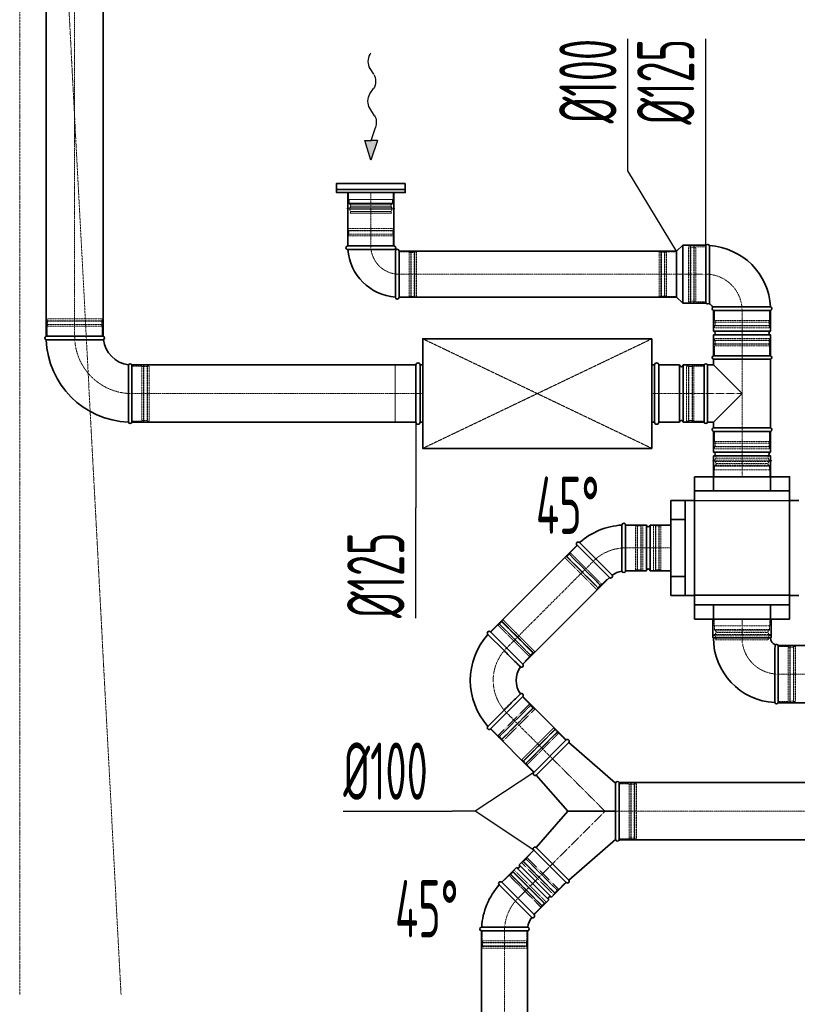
# Model space of a CAD drawing. Header units: millimetres. Extents: x 15940 to 92175, y -24684 to 227664.
# Tile 42 of 132: x 29838 to 31536, y 78394 to 80543. Entities that reach past the tile are written whole.
import ezdxf

# ---------------------------------------------------------------- set-up
doc = ezdxf.new("R2010")
doc.units = ezdxf.units.MM
doc.header["$LTSCALE"] = 0.05
for name, pattern in [('ACAD_ISO02W100', [15, 12, -3]), ('ACAD_ISO05W100', [33, 24, -3, 0, -3, 0, -3]), ('ACAD_ISO10W100', [18, 12, -3, 0, -3]), ('phl_thick', [0])]:
    doc.linetypes.add(name, pattern=pattern)
doc.layers.get('0').update_dxf_attribs({"lineweight": 5})
for name, color, linetype, lineweight in [('VZT_01 SUP (PŘÍVOD) - OBRYS', 5, 'Continuous', 35), ('VZT_02 SUP (PŘÍVOD) - OSA', 5, 'ACAD_ISO10W100', 5), ('VZT_04 SUP (PŘÍVOD) - SKRYTÉ', 5, 'ACAD_ISO02W100', 5), ('VZT_05 ETA (ODVOD) - OBRYS', 6, 'Continuous', 35), ('VZT_06 ETA (ODVOD) - OSA', 6, 'ACAD_ISO10W100', 5), ('VZT_08 ETA (ODVOD) - SKRYTÉ', 6, 'ACAD_ISO02W100', 5), ('VZT_30 DISTRIBUČNÍ PRVKY - OBRYS', 1, 'Continuous', 35), ('VZT_35 TLUMIČE HLUKU - OBRYS', 1, 'Continuous', 35), ('VZT_36 TLUMIČE HLUKU - OSA', 1, 'ACAD_ISO10W100', 5), ('VZT_37 TLUMIČE HLUKU - DETAIL', 8, 'ACAD_ISO02W100', 5), ('VZT_50 POPIS - OBECNE', 7, 'Continuous', 13), ('VZT_60_KOTY - DIMENZE', 7, 'Continuous', 5), ('VZT_POŽADAVKY NA STAVBU - PODHLEDY', 4, 'ACAD_ISO05W100', 5)]:
    doc.layers.add(name, color=color, linetype=linetype, lineweight=lineweight)
for name, color, linetype, lineweight, plot in [('VZT_03 SUP (PŘÍVOD) - NETISK', 8, 'ACAD_ISO02W100', 5, False), ('VZT_07 ETA (ODVOD) - NETISK', 8, 'ACAD_ISO02W100', 5, False), ('VZT_39 TLUMIČE HLUKU - NETISK', 8, 'ACAD_ISO02W100', 5, False)]:
    doc.layers.add(name, color=color, linetype=linetype, lineweight=lineweight, plot=plot)
doc.styles.add('EVORA_125', font='isocp.shx', dxfattribs={"width": 0.6, "height": 125})

msp = doc.modelspace()

# ---------------------------------------------------------------- linework, layer by layer
at = {"color": 8, "lineweight": 5}
for points in [[(30653.4, 80165.5), (30653.4, 80150.5), (30556.4, 80150.5), (30556.4, 80165.5)], [(30653.4, 80165.5), (30556.4, 80165.5)], [(30557.4, 80142.6), (30604.9, 80142.6)], [(30559.3, 80140), (30604.9, 80140)], [(30561.1, 80124.4), (30559.7, 80120.5), (30604.9, 80120.5)], [(30560.2, 80124.7), (30604.9, 80124.7)], [(30561, 80136.3), (30604.9, 80136.3)], [(30652.4, 80142.6), (30604.9, 80142.6)], [(30650.4, 80140), (30604.9, 80140)], [(30648.8, 80136.3), (30604.9, 80136.3)], [(30649.5, 80124.7), (30604.9, 80124.7)], [(30648.6, 80124.4), (30650, 80120.5), (30604.9, 80120.5)]]:
    msp.add_lwpolyline(points, dxfattribs=at)
for points in [[(30557.4, 80150.5), (30557.4, 80142.6, 0.291473), (30558.9, 80140.2, 0.291473)], [(30652.4, 80150.5), (30652.4, 80142.6, -0.291473), (30650.8, 80140.2, -0.291473)], [(30552.7, 80130.6), (30558.7, 80132, -0.058981), (30559.3, 80132.1), (30604.9, 80132.1)], [(30552.7, 80130.6), (30558.5, 80129.2, 0.060863), (30559.1, 80129.1), (30604.9, 80129.1)], [(30657, 80130.6), (30651, 80132, 0.058981), (30650.4, 80132.1), (30604.9, 80132.1)], [(30657, 80130.6), (30651.3, 80129.2, -0.060863), (30650.6, 80129.1), (30604.9, 80129.1)]]:
    msp.add_lwpolyline(points, format="xyb", dxfattribs=at)
for centre, radius, start, end in [((30569.2, 80129.9), 10.5, 142.1622, 210.2824), ((30557.1, 80136.8), 3.88, 353.3265, 62.5007), ((30652.6, 80136.8), 3.88, 117.4993, 186.6735), ((30640.5, 80129.9), 10.5, 329.7176, 37.8378)]:
    msp.add_arc(centre, radius, start, end, dxfattribs=at)
at = {"layer": 'VZT_01 SUP (PŘÍVOD) - OBRYS'}
for p, q in [((31153, 79440.2), (31153, 79390)), ((31161, 79440.2), (31161, 79340.2)), ((31206.5, 79440.2), (31161, 79440.2)), ((31161, 79440.2), (31161, 79340.2)), ((31206.5, 79440.2), (31206.5, 79340.2)), ((31214.5, 79440.2), (31214.5, 79340.2)), ((31260, 79440.2), (31214.5, 79440.2)), ((31260, 79440.2), (31260, 79340.2)), ((31125.7, 79325.5), (31055, 79396.3)), ((31060.6, 79401.9), (31096.1, 79366.4)), ((31206.5, 79340.2), (31161, 79340.2)), ((31260, 79340.2), (31214.5, 79340.2)), ((30860.3, 79201.5), (30895.7, 79166.1)), ((30936.6, 79136.5), (30865.9, 79207.2)), ((30865.9, 78995.1), (30936.6, 79065.8)), ((30860.3, 79000.7), (30895.7, 79036.2)), ((31031.3, 78971.1), (30960.6, 78900.4)), ((30965.8, 78894.4), (31037.3, 78965.8)), ((31037.3, 78965.8), (31139.1, 78876.8)), ((30965.8, 78894.4), (31034.8, 78815.5)), ((31139.1, 78875.7), (31139.1, 78876.8)), ((31147.1, 78753), (31147.1, 78878)), ((31139.1, 78755.4), (31139.1, 78875.7)), ((30965.8, 78736.7), (31034.8, 78815.5)), ((31034.8, 78815.5), (31110.3, 78815.5)), ((31110.3, 78815.5), (31139.1, 78815.5)), ((31037.3, 78665.2), (31139.1, 78754.2)), ((31139.1, 78755.4), (31139.1, 78754.2)), ((30960.6, 78730.7), (30928.4, 78698.5)), ((30960.6, 78730.7), (31031.3, 78660)), ((31031.3, 78660), (30960.6, 78730.7)), ((31037.3, 78665.2), (30965.8, 78736.7)), ((30922.8, 78692.9), (30890.6, 78660.7)), ((30922.8, 78692.9), (30993.5, 78622.1)), ((30928.4, 78698.5), (30999.1, 78627.8)), ((30884.9, 78655), (30920.4, 78619.6)), ((30890.6, 78660.7), (30961.3, 78590)), ((30890.6, 78660.7), (30961.3, 78590)), ((31031.3, 78660), (30999.1, 78627.8)), ((30993.5, 78622.1), (30961.3, 78590)), ((30846.7, 78562.6), (30896.8, 78562.6)), ((30946.7, 78554.6), (30846.7, 78554.6))]:
    msp.add_line(p, q, dxfattribs=at)
msp.add_lwpolyline([(31260, 79494), (31291.1, 79494), (31291.1, 79286.4), (31260, 79286.4)], close=True, dxfattribs=at)
for points in [[(31291.1, 79494), (31311.5, 79494)], [(31539.6, 79494), (31519.2, 79494)], [(31260, 79452.5), (31291.1, 79452.5)], [(31055, 79396.3), (30865.9, 79207.2)], [(31260, 79327.9), (31291.1, 79327.9)], [(31125.7, 79325.5), (30936.6, 79136.5)], [(31291.1, 79286.4), (31311.5, 79286.4)], [(31539.6, 79286.4), (31519.2, 79286.4)], [(31031.3, 78971.1), (30936.6, 79065.8)], [(30960.6, 78900.4), (30865.9, 78995.1)], [(32047.7, 78878), (31147.1, 78878)], [(32047.7, 78753), (31147.1, 78753)], [(30846.7, 78554.6), (30846.7, 77965.5)], [(30946.7, 78554.6), (30946.7, 77965.5)]]:
    msp.add_lwpolyline(points, dxfattribs=at)
for centre, radius, start, end in [((31161, 79290.2), 150, 93.0572, 131.9428), ((31157, 79440.2), 4, 0, 180), ((31210.5, 79440.2), 4, 180, 0), ((31057.8, 79399.1), 4, 45, 225), ((31128.5, 79328.4), 4, 225, 35.8522), ((31161, 79290.2), 50, 99.1478, 125.8522), ((31157, 79340.2), 4, 189.1478, 0), ((31210.5, 79340.2), 4, 0, 180), ((30972, 79101.1), 150, 138.0572, 221.9428), ((30863.1, 79204.4), 4, 45, 225), ((30933.8, 79133.7), 4, 234.1478, 45), ((30972, 79101.1), 50, 144.1478, 215.8522), ((30933.8, 79068.6), 4, 315, 125.8522), ((30863.1, 78997.9), 4, 135, 315), ((31034.1, 78968.3), 4, 322.6791, 135), ((30963.4, 78897.6), 4, 135, 307.3209), ((31143.3, 78876.4), 4.17, 23.4678, 177.7715), ((31143.3, 78754.7), 4.17, 182.2285, 336.5322), ((30963.4, 78733.5), 4, 52.6791, 225), ((30925.6, 78695.7), 4, 225, 45), ((30887.8, 78657.8), 4, 45, 225), ((31034.1, 78662.8), 4, 225, 37.3209), ((30996.7, 78554.6), 150, 138.0572, 176.9428), ((30996.3, 78625), 4, 45, 225), ((30996.7, 78554.6), 50, 144.1478, 170.8522), ((30958.5, 78587.1), 4, 234.1478, 45), ((30846.7, 78558.6), 4, 90, 270), ((30946.7, 78558.6), 4, 270, 80.8522)]:
    msp.add_arc(centre, radius, start, end, dxfattribs=at)
for points, knots in [([(31153.1, 79339.6), (31153.1, 79339.6), (31153.1, 79340.6), (31153.1, 79344.8), (31153.1, 79348.1), (31153.1, 79356.7), (31153, 79362), (31153, 79374), (31153, 79380.5), (31153, 79388.1), (31153, 79389.1), (31153, 79390)], [157.87026, 157.87026, 157.87026, 157.87026, 175.40249, 175.40249, 194.39223, 194.39223, 214.163463, 214.163463, 234.188574, 234.188574, 237.030498, 237.030498, 237.030498, 237.030498]), ([(31131.8, 79330.7), (31131.8, 79330.7), (31130.9, 79331.6), (31127.4, 79335.1), (31124.9, 79337.6), (31118.5, 79344), (31114.7, 79347.9), (31106.1, 79356.4), (31101.6, 79361), (31096.6, 79365.9), (31096.4, 79366.2), (31096.1, 79366.4)], [315.70122, 315.70122, 315.70122, 315.70122, 334.965455, 334.965455, 354.338127, 354.338127, 373.989756, 373.989756, 393.709228, 393.709228, 394.86093, 394.86093, 394.86093, 394.86093]), ([(30931.5, 79130.4), (30931.5, 79130.4), (30930.7, 79131.2), (30927.5, 79134.4), (30925, 79136.8), (30918.7, 79143.1), (30914.9, 79146.9), (30906.5, 79155.3), (30901.9, 79159.9), (30896.8, 79165), (30896.2, 79165.5), (30895.7, 79166.1)], [157.874915, 157.874915, 157.874915, 157.874915, 176.103874, 176.103874, 195.460379, 195.460379, 215.101284, 215.101284, 234.82164, 234.82164, 237.034743, 237.034743, 237.034743, 237.034743]), ([(30895.7, 79036.2), (30900.2, 79040.7), (30904.7, 79045.1), (30913.2, 79053.7), (30917.2, 79057.6), (30923.9, 79064.3), (30926.6, 79067), (30930.3, 79070.7), (30931.3, 79071.7), (30931.5, 79071.8), (30931.5, 79071.8), (30931.5, 79071.8)], [78.71119, 78.71119, 78.71119, 78.71119, 97.804615, 97.804615, 117.523893, 117.523893, 137.264303, 137.264303, 156.831737, 156.831737, 157.874915, 157.874915, 157.874915, 157.874915]), ([(30956.1, 78583.9), (30956.1, 78583.9), (30955.4, 78584.6), (30952.4, 78587.6), (30950.1, 78589.9), (30944, 78596), (30940.2, 78599.8), (30931.7, 78608.2), (30927.1, 78612.8), (30921.7, 78618.2), (30921.1, 78618.9), (30920.4, 78619.6)], [157.87026, 157.87026, 157.87026, 157.87026, 175.40249, 175.40249, 194.39223, 194.39223, 214.163463, 214.163463, 234.188574, 234.188574, 237.030498, 237.030498, 237.030498, 237.030498]), ([(30947.3, 78562.6), (30947.3, 78562.6), (30946, 78562.6), (30941.2, 78562.6), (30937.6, 78562.6), (30928.5, 78562.6), (30923.1, 78562.6), (30911, 78562.6), (30904.5, 78562.6), (30897.6, 78562.6), (30897.2, 78562.6), (30896.8, 78562.6)], [315.70122, 315.70122, 315.70122, 315.70122, 334.965455, 334.965455, 354.338127, 354.338127, 373.989756, 373.989756, 393.709228, 393.709228, 394.86093, 394.86093, 394.86093, 394.86093])]:
    msp.add_open_spline(points, degree=3, knots=knots, dxfattribs=at)
at = {"layer": 'VZT_02 SUP (PŘÍVOD) - OSA', "ltscale": 0.3}
for points in [[(31090.3, 79360.9), (31090.3, 79360.9, -0.198912), (31161, 79390.2, -0.198912)], [(30901.3, 79171.8), (30901.3, 79171.8, 0.414214), (30901.3, 79030.4), (30901.3, 79030.4)], [(30896.7, 78554.6), (30896.7, 78554.6, -0.198912), (30925.9, 78625.3, -0.198912)]]:
    msp.add_lwpolyline(points, format="xyb", dxfattribs=at)
at = {"layer": 'VZT_02 SUP (PŘÍVOD) - OSA'}
for points in [[(31260, 79390.2), (31161, 79390.2)], [(31116.2, 78815.5), (30995.9, 78935.7)], [(30995.9, 78695.3), (31116.2, 78815.5), (31147.1, 78815.5)], [(30995.9, 78695.3), (30925.9, 78625.3)]]:
    msp.add_lwpolyline(points, dxfattribs=at)
at = {"layer": 'VZT_02 SUP (PŘÍVOD) - OSA', "ltscale": 5}
for points in [[(30901.3, 79171.8), (31090.3, 79360.9)], [(30901.3, 79030.4), (30995.9, 78935.7)], [(31147.1, 78815.5), (32047.7, 78815.5)], [(30896.7, 77965.5), (30896.7, 78554.6)]]:
    msp.add_lwpolyline(points, dxfattribs=at)
at = {"layer": 'VZT_03 SUP (PŘÍVOD) - NETISK', "ltscale": 0.4}
for p, q in [((31161, 79439.2), (31183, 79439.2)), ((31183, 79439.2), (31183, 79341.2)), ((31183, 79438.2), (31186.5, 79438.2)), ((31186.5, 79440.2), (31186.5, 79340.2)), ((31186.5, 79440.2), (31187, 79440.2)), ((31187, 79440.2), (31187, 79340.2)), ((31187, 79438.2), (31194, 79438.2)), ((31194, 79440.2), (31194, 79340.2)), ((31194, 79440.2), (31194.5, 79440.2)), ((31194.5, 79440.2), (31194.5, 79340.2)), ((31194.5, 79438.2), (31195, 79438.2)), ((31195, 79439.2), (31195, 79341.2)), ((31195, 79439.2), (31199, 79439.2)), ((31199, 79439.2), (31199, 79341.2)), ((31222, 79341.2), (31222, 79439.2)), ((31226, 79439.2), (31222, 79439.2)), ((31226, 79341.2), (31226, 79439.2)), ((31226.5, 79438.2), (31226, 79438.2)), ((31226.5, 79340.2), (31226.5, 79440.2)), ((31227, 79440.2), (31226.5, 79440.2)), ((31227, 79340.2), (31227, 79440.2)), ((31234, 79438.2), (31227, 79438.2)), ((31234, 79340.2), (31234, 79440.2)), ((31234.5, 79440.2), (31234, 79440.2)), ((31234.5, 79340.2), (31234.5, 79440.2)), ((31238, 79438.2), (31234.5, 79438.2)), ((31238, 79341.2), (31238, 79439.2)), ((31260, 79439.2), (31238, 79439.2)), ((31040.1, 79380), (31055.7, 79395.5)), ((31028.8, 79368.7), (31031.6, 79371.5)), ((31031.3, 79372.6), (31031.6, 79372.9)), ((31031.3, 79372.6), (31102, 79301.9)), ((31031.6, 79372.9), (31102.3, 79302.2)), ((31031.6, 79371.5), (31100.9, 79302.2)), ((31032.3, 79370.8), (31032.7, 79371.2)), ((31033.1, 79371.5), (31038, 79376.5)), ((31036.6, 79377.9), (31036.9, 79378.2)), ((31036.6, 79377.9), (31107.3, 79307.2)), ((31036.9, 79378.2), (31107.7, 79307.5)), ((31038.4, 79376.8), (31040.8, 79379.3)), ((31040.1, 79380), (31109.4, 79310.7)), ((31028.8, 79368.7), (31098.1, 79299.4)), ((31161, 79341.2), (31183, 79341.2)), ((31183, 79342.2), (31186.5, 79342.2)), ((31186.5, 79340.2), (31187, 79340.2)), ((31187, 79342.2), (31194, 79342.2)), ((31194, 79340.2), (31194.5, 79340.2)), ((31194.5, 79342.2), (31195, 79342.2)), ((31195, 79341.2), (31199, 79341.2)), ((31226, 79341.2), (31222, 79341.2)), ((31226.5, 79342.2), (31226, 79342.2)), ((31227, 79340.2), (31226.5, 79340.2)), ((31234, 79342.2), (31227, 79342.2)), ((31234.5, 79340.2), (31234, 79340.2)), ((31238, 79342.2), (31234.5, 79342.2)), ((31260, 79341.2), (31238, 79341.2)), ((31100.9, 79303.6), (31105.9, 79308.6)), ((31106.2, 79308.9), (31108.7, 79311.4)), ((31107.3, 79307.2), (31107.7, 79307.5)), ((31109.4, 79310.7), (31125, 79326.2)), ((31098.1, 79299.4), (31100.9, 79302.2)), ((31100.2, 79302.9), (31100.6, 79303.3)), ((31102, 79301.9), (31102.3, 79302.2)), ((30882.2, 79222), (30866.6, 79206.5)), ((30882.2, 79222), (30951.5, 79152.7)), ((30885.4, 79223.8), (30882.9, 79221.3)), ((30884.3, 79225.6), (30883.9, 79225.2)), ((30883.9, 79225.2), (30954.7, 79154.5)), ((30884.3, 79225.6), (30955, 79154.9)), ((30890.7, 79229.1), (30885.7, 79224.2)), ((30889.6, 79230.9), (30889.2, 79230.5)), ((30889.2, 79230.5), (30960, 79159.8)), ((30889.6, 79230.9), (30960.3, 79160.2)), ((30893.5, 79233.4), (30890.7, 79230.5)), ((30890.7, 79230.5), (30960, 79161.2)), ((30891.4, 79229.8), (30891, 79229.5)), ((30893.5, 79233.4), (30962.8, 79164.1)), ((30953.2, 79155.9), (30950.8, 79153.5)), ((30958.5, 79161.2), (30953.6, 79156.3)), ((30959.3, 79161.9), (30958.9, 79161.6)), ((30962.8, 79164.1), (30960, 79161.2)), ((30960.3, 79160.2), (30960, 79159.8)), ((30951.5, 79152.7), (30935.9, 79137.2)), ((30955, 79154.9), (30954.7, 79154.5)), ((30882.2, 78980.2), (30951.5, 79049.5)), ((30935.9, 79065.1), (30951.5, 79049.5)), ((30950.8, 79048.8), (30953.2, 79046.3)), ((30883.9, 78977), (30954.7, 79047.7)), ((30884.3, 78976.7), (30955, 79047.4)), ((30889.2, 78971.7), (30960, 79042.4)), ((30889.6, 78971.4), (30960.3, 79042.1)), ((30890.7, 78971.7), (30960, 79041)), ((30893.5, 78968.9), (30962.8, 79038.2)), ((30953.6, 79046), (30958.5, 79041)), ((30954.7, 79047.7), (30955, 79047.4)), ((30958.9, 79040.7), (30959.3, 79040.3)), ((30960, 79042.4), (30960.3, 79042.1)), ((30960, 79041), (30962.8, 79038.2)), ((30866.6, 78995.8), (30882.2, 78980.2)), ((31003.7, 78997.3), (30934.4, 78928)), ((31007.6, 78994.8), (30936.9, 78924.1)), ((31006.5, 78994.4), (30937.3, 78925.1)), ((31008, 78994.4), (30937.3, 78923.7)), ((31012.9, 78989.5), (30942.2, 78918.8)), ((31013.3, 78989.1), (30942.6, 78918.4)), ((31015, 78985.9), (30945.7, 78916.7)), ((31006.5, 78994.4), (31003.7, 78997.3)), ((31006.2, 78993.4), (31005.8, 78993.7)), ((31011.5, 78988.1), (31006.5, 78993)), ((31008, 78994.4), (31007.6, 78994.8)), ((31014.3, 78985.2), (31011.9, 78987.7)), ((31013.3, 78989.1), (31012.9, 78989.5)), ((31030.6, 78970.4), (31015, 78985.9)), ((30882.9, 78980.9), (30885.4, 78978.4)), ((30883.9, 78977), (30884.3, 78976.7)), ((30885.7, 78978.1), (30890.7, 78973.1)), ((30889.2, 78971.7), (30889.6, 78971.4)), ((30890.7, 78971.7), (30893.5, 78968.9)), ((30891, 78972.8), (30891.4, 78972.4)), ((30937.3, 78925.1), (30934.4, 78928)), ((30937.3, 78923.7), (30936.9, 78924.1)), ((30938.3, 78925.5), (30938, 78925.8)), ((30943.6, 78920.2), (30938.7, 78925.1)), ((30946.4, 78917.4), (30944, 78919.8)), ((30942.6, 78918.4), (30942.2, 78918.8)), ((30961.3, 78901.1), (30945.7, 78916.7)), ((31147.1, 78875.5), (31169.1, 78875.5)), ((31169.1, 78755.5), (31169.1, 78875.5)), ((31169.1, 78874.5), (31172.6, 78874.5)), ((31172.6, 78754.5), (31172.6, 78876.5)), ((31172.6, 78876.5), (31173.1, 78876.5)), ((31173.1, 78754.5), (31173.1, 78876.5)), ((31173.1, 78874.5), (31180.1, 78874.5)), ((31180.1, 78754.5), (31180.1, 78876.5)), ((31180.1, 78876.5), (31180.6, 78876.5)), ((31180.6, 78754.5), (31180.6, 78876.5)), ((31180.6, 78874.5), (31181.1, 78874.5)), ((31181.1, 78755.5), (31181.1, 78875.5)), ((31181.1, 78875.5), (31185.1, 78875.5)), ((31185.1, 78755.5), (31185.1, 78875.5)), ((31147.1, 78755.5), (31169.1, 78755.5)), ((31169.1, 78756.5), (31172.6, 78756.5)), ((31172.6, 78754.5), (31173.1, 78754.5)), ((31173.1, 78756.5), (31180.1, 78756.5)), ((31180.1, 78754.5), (31180.6, 78754.5)), ((31180.6, 78756.5), (31181.1, 78756.5)), ((31181.1, 78755.5), (31185.1, 78755.5)), ((30945.7, 78714.4), (30961.3, 78730)), ((30934.4, 78703.1), (30937.3, 78705.9)), ((30936.9, 78707), (30937.3, 78707.3)), ((31007.6, 78636.3), (30936.9, 78707)), ((31008, 78636.6), (30937.3, 78707.3)), ((31006.5, 78636.6), (30937.3, 78705.9)), ((30938, 78705.2), (30938.3, 78705.6)), ((30938.7, 78705.9), (30943.6, 78710.9)), ((30942.2, 78712.3), (30942.6, 78712.7)), ((31012.9, 78641.6), (30942.2, 78712.3)), ((31013.3, 78641.9), (30942.6, 78712.7)), ((30944, 78711.2), (30946.4, 78713.7)), ((31015, 78645.1), (30945.7, 78714.4)), ((30913.9, 78684), (30914.3, 78684.4)), ((30913.9, 78684), (30984.6, 78613.3)), ((30914.3, 78684.4), (30985, 78613.7)), ((30915.3, 78684), (30918.2, 78686.8)), ((30915.3, 78684), (30984.6, 78614.7)), ((30915.7, 78683), (30916, 78683.3)), ((30918.2, 78686.8), (30987.5, 78617.5)), ((31003.7, 78633.8), (30934.4, 78703.1)), ((30891.3, 78660), (30906.8, 78675.5)), ((30906.8, 78675.5), (30976.1, 78606.2)), ((30907.6, 78674.8), (30910, 78677.3)), ((30908.6, 78678.7), (30909, 78679.1)), ((30908.6, 78678.7), (30979.3, 78608)), ((30909, 78679.1), (30979.7, 78608.4)), ((30910.4, 78677.6), (30915.3, 78682.6)), ((31006.5, 78638.1), (31011.5, 78643)), ((31011.9, 78643.4), (31014.3, 78645.8)), ((31012.9, 78641.6), (31013.3, 78641.9)), ((31015, 78645.1), (31030.6, 78660.7)), ((31003.7, 78633.8), (31006.5, 78636.6)), ((31005.8, 78637.3), (31006.2, 78637.7)), ((31007.6, 78636.3), (31008, 78636.6)), ((30960.6, 78590.7), (30976.1, 78606.2)), ((30975.4, 78606.9), (30977.9, 78609.4)), ((30978.3, 78609.8), (30983.2, 78614.7)), ((30979.3, 78608), (30979.7, 78608.4)), ((30983.6, 78615.1), (30983.9, 78615.4)), ((30984.6, 78614.7), (30987.5, 78617.5)), ((30984.6, 78613.3), (30985, 78613.7)), ((30847.7, 78532.6), (30847.7, 78554.6)), ((30945.7, 78532.6), (30945.7, 78554.6)), ((30846.7, 78529.1), (30946.7, 78529.1)), ((30846.7, 78528.6), (30846.7, 78529.1)), ((30846.7, 78528.6), (30946.7, 78528.6)), ((30846.7, 78521.6), (30946.7, 78521.6)), ((30846.7, 78521.1), (30846.7, 78521.6)), ((30846.7, 78521.1), (30946.7, 78521.1)), ((30847.7, 78532.6), (30945.7, 78532.6)), ((30847.7, 78520.6), (30945.7, 78520.6)), ((30847.7, 78516.6), (30847.7, 78520.6)), ((30847.7, 78516.6), (30945.7, 78516.6)), ((30848.7, 78529.1), (30848.7, 78532.6)), ((30848.7, 78521.6), (30848.7, 78528.6)), ((30848.7, 78520.6), (30848.7, 78521.1)), ((30944.7, 78529.1), (30944.7, 78532.6)), ((30944.7, 78521.6), (30944.7, 78528.6)), ((30944.7, 78520.6), (30944.7, 78521.1)), ((30945.7, 78516.6), (30945.7, 78520.6)), ((30946.7, 78528.6), (30946.7, 78529.1)), ((30946.7, 78521.1), (30946.7, 78521.6))]:
    msp.add_line(p, q, dxfattribs=at)
for points in [[(31359.1, 79586.6), (31357.7, 79590.5), (31415.3, 79590.5)], [(31358.2, 79586.3), (31415.3, 79586.3)], [(31471.6, 79586.6), (31473, 79590.5), (31415.3, 79590.5)], [(31472.5, 79586.3), (31415.3, 79586.3)], [(31355.3, 79568.4), (31415.3, 79568.4)], [(31357.3, 79571), (31415.3, 79571)], [(31358.9, 79574.7), (31415.3, 79574.7)], [(31471.8, 79574.7), (31415.3, 79574.7)], [(31473.4, 79571), (31415.3, 79571)], [(31475.3, 79568.4), (31415.3, 79568.4)], [(31354.3, 79545.5), (31354.3, 79560.5), (31476.3, 79560.5), (31476.3, 79545.5)], [(31354.3, 79545.5), (31476.3, 79545.5)], [(31354.3, 79234.9), (31354.3, 79219.9), (31476.3, 79219.9), (31476.3, 79234.9)], [(31354.3, 79234.9), (31476.3, 79234.9)], [(31355.3, 79212), (31415.3, 79212)], [(31357.3, 79209.4), (31415.3, 79209.4)], [(31358.9, 79205.7), (31415.3, 79205.7)], [(31475.3, 79212), (31415.3, 79212)], [(31473.4, 79209.4), (31415.3, 79209.4)], [(31471.8, 79205.7), (31415.3, 79205.7)], [(31359.1, 79193.8), (31357.7, 79189.9), (31415.3, 79189.9)], [(31358.2, 79194), (31415.3, 79194)], [(31472.5, 79194), (31415.3, 79194)], [(31471.6, 79193.8), (31473, 79189.9), (31415.3, 79189.9)]]:
    msp.add_lwpolyline(points, dxfattribs=at)
for points in [[(31350.7, 79580.4), (31356.5, 79581.8, -0.060863), (31357.1, 79581.9), (31415.3, 79581.9)], [(31350.7, 79580.4), (31356.7, 79579, 0.058981), (31357.3, 79578.9), (31415.3, 79578.9)], [(31355.3, 79560.5), (31355.3, 79568.4, -0.291473), (31356.9, 79570.8, -0.291473)], [(31480, 79580.4), (31474.2, 79581.8, 0.060863), (31473.6, 79581.9), (31415.3, 79581.9)], [(31480, 79580.4), (31474, 79579, -0.058981), (31473.4, 79578.9), (31415.3, 79578.9)], [(31475.3, 79560.5), (31475.3, 79568.4, 0.291473), (31473.8, 79570.8, 0.291473)], [(31350.7, 79200), (31356.7, 79201.4, -0.058981), (31357.3, 79201.5), (31415.3, 79201.5)], [(31350.7, 79200), (31356.5, 79198.6, 0.060863), (31357.1, 79198.5), (31415.3, 79198.5)], [(31355.3, 79219.9), (31355.3, 79212, 0.291473), (31356.9, 79209.6, 0.291473)], [(31480, 79200), (31474, 79201.4, 0.058981), (31473.4, 79201.5), (31415.3, 79201.5)], [(31480, 79200), (31474.2, 79198.6, -0.060863), (31473.6, 79198.5), (31415.3, 79198.5)], [(31475.3, 79219.9), (31475.3, 79212, -0.291473), (31473.8, 79209.6, -0.291473)]]:
    msp.add_lwpolyline(points, format="xyb", dxfattribs=at)
for centre, radius, start, end in [((31367.2, 79581.1), 10.5, 149.7176, 217.8378), ((31463.5, 79581.1), 10.5, 322.1622, 30.2824), ((31355.1, 79574.2), 3.88, 297.4993, 6.6735), ((31475.6, 79574.2), 3.88, 173.3265, 242.5007), ((31367.2, 79199.3), 10.5, 142.1622, 210.2824), ((31355.1, 79206.2), 3.88, 353.3265, 62.5007), ((31475.6, 79206.2), 3.88, 117.4993, 186.6735), ((31463.5, 79199.3), 10.5, 329.7176, 37.8378)]:
    msp.add_arc(centre, radius, start, end, dxfattribs=at)
at = {"layer": 'VZT_04 SUP (PŘÍVOD) - SKRYTÉ', "ltscale": 2}
for points in [[(31311.5, 79494), (31519.2, 79494)], [(31311.5, 79286.4), (31519.2, 79286.4)]]:
    msp.add_lwpolyline(points, dxfattribs=at)
at = {"layer": 'VZT_05 ETA (ODVOD) - OBRYS'}
for p, q in [((30655.1, 80049.2), (30554.6, 80049.2)), ((30554.6, 80041.2), (30604.9, 80041.2)), ((30655.1, 80041.2), (30604.9, 80041.2)), ((30658.6, 80037.8), (30658.6, 79987.5)), ((30666.6, 79937.2), (30666.6, 80037.8)), ((31272.3, 80037.5), (31285.8, 80051)), ((31272.3, 80037.5), (31272.3, 79937.5)), ((31285.8, 80051), (31285.8, 79924)), ((31336.3, 80051), (31285.8, 80051)), ((31336.3, 80051), (31336.3, 79924)), ((31336.3, 79925), (31336.3, 80050)), ((31344, 79925), (31344, 80050)), ((30658.6, 79937.2), (30658.6, 79987.5)), ((31272.3, 79937.5), (31285.8, 79924)), ((31336.3, 79924), (31285.8, 79924)), ((31352.8, 79916.2), (31477.8, 79916.2)), ((31352.8, 79908.5), (31477.8, 79908.5)), ((31352.8, 79908.5), (31352.8, 79863)), ((31352.8, 79908.5), (31477.8, 79908.5)), ((31477.8, 79908.5), (31477.8, 79863)), ((30020.7, 79852), (29895.7, 79852)), ((31352.8, 79863), (31477.8, 79863)), ((31352.8, 79855), (31477.8, 79855)), ((31352.8, 79855), (31352.8, 79809.5)), ((31477.8, 79855), (31477.8, 79809.5)), ((31352.8, 79809.5), (31477.8, 79809.5)), ((31477.8, 79809.5), (31352.8, 79809.5)), ((31352.8, 79801.8), (31477.8, 79801.8)), ((31352.8, 79789.5), (31352.8, 79801.8)), ((31477.8, 79652.2), (31477.8, 79801.8)), ((30083.2, 79664.5), (30083.2, 79789.5)), ((31233.3, 79664.5), (31233.3, 79789.5)), ((31233.3, 79789.5), (31278.8, 79789.5)), ((31278.8, 79664.5), (31278.8, 79789.5)), ((31286.8, 79664.5), (31286.8, 79789.5)), ((31286.8, 79789.5), (31332.3, 79789.5)), ((31332.3, 79664.5), (31332.3, 79789.5)), ((31332.3, 79789.5), (31332.3, 79664.5)), ((31340, 79789.5), (31340, 79664.5)), ((31340, 79789.5), (31352.8, 79789.5)), ((31415.3, 79727), (31352.8, 79789.5)), ((31352.8, 79664.5), (31415.3, 79727)), ((31233.3, 79664.5), (31278.8, 79664.5)), ((31286.8, 79664.5), (31332.3, 79664.5)), ((31340, 79664.5), (31352.8, 79664.5)), ((31352.8, 79652.2), (31352.8, 79664.5)), ((31352.8, 79652.2), (31477.8, 79652.2)), ((31352.8, 79644.5), (31477.8, 79644.5)), ((31352.8, 79644.5), (31352.8, 79599)), ((31352.8, 79644.5), (31477.8, 79644.5)), ((31477.8, 79644.5), (31477.8, 79599)), ((31352.8, 79599), (31477.8, 79599)), ((31352.8, 79591), (31477.8, 79591)), ((31352.8, 79591), (31352.8, 79545.5)), ((31477.8, 79591), (31477.8, 79545.5)), ((31352.8, 79545.5), (31477.8, 79545.5)), ((31351.8, 79234.9), (31478.8, 79234.9)), ((31351.8, 79194.9), (31351.8, 79234.9)), ((31478.8, 79194.9), (31478.8, 79234.9)), ((31352.8, 79193.9), (31477.8, 79193.9)), ((31494.3, 79177.4), (31494.3, 79052.4))]:
    msp.add_line(p, q, dxfattribs=at)
for points in [[(29895.7, 79852), (29895.7, 82213.3)], [(30020.7, 79852), (30020.7, 82213.3)], [(30554.9, 80049.2), (30554.9, 80165.5)], [(30654.9, 80049.2), (30654.9, 80165.5)], [(30666.6, 80037.5), (31272.3, 80037.5)], [(30666.6, 79937.5), (31272.3, 79937.5)], [(30083.2, 79789.5), (30703.3, 79789.5)], [(30083.2, 79664.5), (30703.3, 79664.5)], [(31353, 79545.5), (31353, 79514.5)], [(31477.6, 79545.5), (31477.6, 79514.5)], [(31311.5, 79514.5), (31311.5, 79265.9)], [(31519.2, 79514.5), (31519.2, 79265.9)], [(31353, 79265.9), (31353, 79234.9)], [(31477.6, 79265.9), (31477.6, 79234.9)], [(31494.6, 79177.4), (32276.7, 79177.4)], [(31494.6, 79052.4), (32276.7, 79052.4)]]:
    msp.add_lwpolyline(points, dxfattribs=at)
for points in [[(31311.5, 79545.5), (31311.5, 79514.5), (31519.2, 79514.5), (31519.2, 79545.5)], [(31311.5, 79234.9), (31311.5, 79265.9), (31519.2, 79265.9), (31519.2, 79234.9)]]:
    msp.add_lwpolyline(points, close=True, dxfattribs=at)
for centre, radius, start, end in [((30554.6, 80045.2), 4, 90, 270), ((30666.6, 80049.2), 112, 184.096, 265.904), ((30655.1, 80045.2), 4, 270, 90), ((30666.6, 80049.2), 12, 218.2483, 231.7517), ((30662.6, 80037.8), 4, 0, 180), ((31340.2, 80048.3), 4.17, 20.3309, 156.5322), ((31336.3, 79908.5), 141.5, 3.1369, 86.8631), ((30662.6, 79937.2), 4, 180, 0), ((31340.2, 79926.7), 4.17, 203.4678, 336.5322), ((31336.3, 79908.5), 16.5, 23.8093, 66.1907), ((31354.5, 79912.3), 4.17, 113.4678, 246.5322), ((31476.2, 79912.3), 4.17, 293.4678, 69.6691), ((29897.3, 79848.2), 4.17, 113.4678, 248.8928), ((30083.2, 79852), 187.5, 182.3607, 267.6393), ((30019, 79848.2), 4.17, 300.2981, 66.5322), ((30083.2, 79852), 62.5, 186.8302, 263.1698), ((31352.8, 79859), 4, 270, 90), ((31477.8, 79859), 4, 90, 270), ((31354.5, 79805.7), 4.17, 113.4678, 246.5322), ((31476.2, 79805.7), 4.17, 293.4678, 66.5322), ((30079.3, 79787.8), 4.17, 23.4678, 149.7019), ((31282.8, 79789.5), 4, 180, 0), ((31336.2, 79787.8), 4.17, 23.4678, 156.5322), ((30079.3, 79666.2), 4.17, 201.1072, 336.5322), ((31282.8, 79664.5), 4, 0, 180), ((31336.2, 79666.2), 4.17, 203.4678, 336.5322), ((31354.5, 79648.3), 4.17, 113.4678, 246.5322), ((31476.2, 79648.3), 4.17, 293.4678, 66.5322), ((31352.8, 79595), 4, 270, 90), ((31477.8, 79595), 4, 90, 270), ((31352.8, 79194.9), 1, 180, 270), ((31494.3, 79193.9), 141.5, 180, 266.8631), ((31477.8, 79194.9), 1, 270, 0), ((31494.3, 79193.9), 16.5, 180, 246.1907), ((31490.5, 79175.7), 4.17, 23.4678, 132.7229), ((31490.5, 79054), 4.17, 200.3309, 336.5322)]:
    msp.add_arc(centre, radius, start, end, dxfattribs=at)
for points, knots in [([(30021.1, 79844.6), (30021.1, 79844.6), (30019.5, 79844.6), (30013.4, 79844.5), (30008.9, 79844.5), (29997.5, 79844.4), (29990.7, 79844.4), (29975.7, 79844.4), (29967.6, 79844.4), (29951.3, 79844.3), (29943.2, 79844.3), (29928, 79844.3), (29921, 79844.3), (29909.3, 79844.3), (29904.5, 79844.3), (29897.9, 79844.3), (29896.1, 79844.3), (29895.8, 79844.3), (29895.8, 79844.3), (29895.8, 79844.3)], [0, 0, 0, 0, 24.235852, 24.235852, 48.531845, 48.531845, 73.024415, 73.024415, 97.570898, 97.570898, 122.078339, 122.078339, 146.53579, 146.53579, 170.957495, 170.957495, 195.359468, 195.359468, 197.168246, 197.168246, 197.168246, 197.168246]), ([(30075.7, 79789.9), (30075.7, 79789.9), (30075.7, 79789.9), (30075.7, 79789.6), (30075.7, 79789.2), (30075.7, 79788.2), (30075.7, 79787.4), (30075.7, 79784.3), (30075.7, 79781.1), (30075.6, 79772.2), (30075.6, 79766), (30075.6, 79751.9), (30075.5, 79744.1), (30075.5, 79727.9), (30075.5, 79719.6), (30075.5, 79703.8), (30075.5, 79696.3), (30075.5, 79683.1), (30075.5, 79677.6), (30075.5, 79670.6), (30075.5, 79668.4), (30075.4, 79665.4), (30075.4, 79664.7), (30075.4, 79664.7)], [197.067977, 197.067977, 197.067977, 197.067977, 201.792196, 201.792196, 209.190204, 209.190204, 218.040239, 218.040239, 237.760854, 237.760854, 262.206108, 262.206108, 286.831239, 286.831239, 311.323072, 311.323072, 335.946087, 335.946087, 360.704397, 360.704397, 377.088273, 377.088273, 394.105327, 394.105327, 394.105327, 394.105327]), ([(31487.7, 79178.8), (31487.7, 79178.8), (31487.7, 79178.4), (31487.5, 79176.3), (31487.4, 79174.1), (31487.1, 79167.9), (31487.1, 79163.9), (31486.9, 79153.1), (31486.8, 79145.9), (31486.7, 79130.2), (31486.7, 79121.9), (31486.7, 79105.3), (31486.7, 79097.2), (31486.6, 79082.2), (31486.6, 79075.5), (31486.6, 79064.2), (31486.6, 79059.8), (31486.6, 79054), (31486.6, 79052.6), (31486.6, 79052.6)], [197.702813, 197.702813, 197.702813, 197.702813, 209.733369, 209.733369, 228.63381, 228.63381, 247.962689, 247.962689, 273.396832, 273.396832, 298.447199, 298.447199, 323.101867, 323.101867, 347.591906, 347.591906, 372.010558, 372.010558, 395.3015, 395.3015, 395.3015, 395.3015])]:
    msp.add_open_spline(points, degree=3, knots=knots, dxfattribs=at)
at = {"layer": 'VZT_06 ETA (ODVOD) - OSA', "ltscale": 5}
for points in [[(29958.2, 82213.3), (29958.2, 79852)], [(30604.9, 80165.5), (30604.9, 80049.2)], [(31272.3, 79987.5), (30666.6, 79987.5)], [(30703.3, 79727), (30083.2, 79727)], [(32276.7, 79114.9), (31494.6, 79114.9)]]:
    msp.add_lwpolyline(points, dxfattribs=at)
at = {"layer": 'VZT_06 ETA (ODVOD) - OSA', "ltscale": 0.3}
for points in [[(30666.6, 79987.5), (30666.6, 79987.5, -0.414214), (30604.9, 80049.2), (30604.9, 80049.2)], [(31336.3, 79987.5), (31336.3, 79987.5, -0.414214), (31415.3, 79908.5), (31415.3, 79908.5)], [(29958.2, 79852), (29958.2, 79852, 0.414214), (30083.2, 79727), (30083.2, 79727)], [(31415.3, 79234.9), (31415.3, 79193.9, 0.414214), (31494.3, 79114.9), (31494.3, 79114.9)]]:
    msp.add_lwpolyline(points, format="xyb", dxfattribs=at)
for points in [[(31336.3, 79987.5), (31272.3, 79987.5)], [(31332.3, 79727), (31415.3, 79727)]]:
    msp.add_lwpolyline(points, dxfattribs=at)
at = {"layer": 'VZT_06 ETA (ODVOD) - OSA'}
for points in [[(31415.3, 79908.5), (31415.3, 79809.5)], [(31233.3, 79727), (31332.3, 79727)], [(31415.3, 79644.5), (31415.3, 79545.5)]]:
    msp.add_lwpolyline(points, dxfattribs=at)
at = {"layer": 'VZT_07 ETA (ODVOD) - NETISK', "ltscale": 0.4}
for p, q in [((30554.6, 80082.7), (30654.6, 80082.7)), ((30554.6, 80082.7), (30554.6, 80082.2)), ((30554.6, 80082.2), (30654.6, 80082.2)), ((30555.6, 80087.2), (30653.6, 80087.2)), ((30555.6, 80087.2), (30555.6, 80083.2)), ((30555.6, 80083.2), (30653.6, 80083.2)), ((30556.6, 80083.2), (30556.6, 80082.7)), ((30556.6, 80082.2), (30556.6, 80075.2)), ((30652.6, 80083.2), (30652.6, 80082.7)), ((30652.6, 80082.2), (30652.6, 80075.2)), ((30653.6, 80087.2), (30653.6, 80083.2)), ((30654.6, 80082.7), (30654.6, 80082.2)), ((30554.6, 80075.2), (30654.6, 80075.2)), ((30554.6, 80075.2), (30554.6, 80074.7)), ((30554.6, 80074.7), (30654.6, 80074.7)), ((30555.6, 80071.2), (30653.6, 80071.2)), ((30555.6, 80071.2), (30555.6, 80049.2)), ((30556.6, 80074.7), (30556.6, 80071.2)), ((30652.6, 80074.7), (30652.6, 80071.2)), ((30653.6, 80071.2), (30653.6, 80049.2)), ((30654.6, 80075.2), (30654.6, 80074.7)), ((30692.1, 79937.2), (30692.1, 80037.2)), ((30692.1, 80037.2), (30692.6, 80037.2)), ((30692.6, 79937.2), (30692.6, 80037.2)), ((30699.6, 79937.2), (30699.6, 80037.2)), ((30699.6, 80037.2), (30700.1, 80037.2)), ((30700.1, 79937.2), (30700.1, 80037.2)), ((31238.8, 79937.5), (31238.8, 80037.5)), ((31238.8, 80037.5), (31239.3, 80037.5)), ((31239.3, 79937.5), (31239.3, 80037.5)), ((31246.3, 79937.5), (31246.3, 80037.5)), ((31246.3, 80037.5), (31246.8, 80037.5)), ((31246.8, 79937.5), (31246.8, 80037.5)), ((31298.3, 79927.5), (31298.3, 80047.5)), ((31298.3, 80047.5), (31302.3, 80047.5)), ((31302.3, 79927.5), (31302.3, 80047.5)), ((31302.3, 80046.5), (31302.8, 80046.5)), ((31302.8, 79926.5), (31302.8, 80048.5)), ((31302.8, 80048.5), (31303.3, 80048.5)), ((31303.3, 79926.5), (31303.3, 80048.5)), ((31303.3, 80046.5), (31310.3, 80046.5)), ((31310.3, 79926.5), (31310.3, 80048.5)), ((31310.3, 80048.5), (31310.8, 80048.5)), ((31310.8, 79926.5), (31310.8, 80048.5)), ((31310.8, 80046.5), (31314.3, 80046.5)), ((31314.3, 79927.5), (31314.3, 80047.5)), ((31314.3, 80047.5), (31336.3, 80047.5)), ((30666.6, 80036.2), (30688.6, 80036.2)), ((30688.6, 79938.2), (30688.6, 80036.2)), ((30688.6, 80035.2), (30692.1, 80035.2)), ((30692.6, 80035.2), (30699.6, 80035.2)), ((30700.1, 80035.2), (30700.6, 80035.2)), ((30700.6, 79938.2), (30700.6, 80036.2)), ((30700.6, 80036.2), (30704.6, 80036.2)), ((30704.6, 79938.2), (30704.6, 80036.2)), ((31234.3, 79938.5), (31234.3, 80036.5)), ((31234.3, 80036.5), (31238.3, 80036.5)), ((31238.3, 79938.5), (31238.3, 80036.5)), ((31238.3, 80035.5), (31238.8, 80035.5)), ((31239.3, 80035.5), (31246.3, 80035.5)), ((31246.8, 80035.5), (31250.3, 80035.5)), ((31250.3, 79938.5), (31250.3, 80036.5)), ((31250.3, 80036.5), (31272.3, 80036.5)), ((30666.6, 79938.2), (30688.6, 79938.2)), ((30688.6, 79939.2), (30692.1, 79939.2)), ((30692.1, 79937.2), (30692.6, 79937.2)), ((30692.6, 79939.2), (30699.6, 79939.2)), ((30699.6, 79937.2), (30700.1, 79937.2)), ((30700.1, 79939.2), (30700.6, 79939.2)), ((30700.6, 79938.2), (30704.6, 79938.2)), ((31234.3, 79938.5), (31238.3, 79938.5)), ((31238.3, 79939.5), (31238.8, 79939.5)), ((31238.8, 79937.5), (31239.3, 79937.5)), ((31239.3, 79939.5), (31246.3, 79939.5)), ((31246.3, 79937.5), (31246.8, 79937.5)), ((31246.8, 79939.5), (31250.3, 79939.5)), ((31250.3, 79938.5), (31272.3, 79938.5)), ((31298.3, 79927.5), (31302.3, 79927.5)), ((31302.3, 79928.5), (31302.8, 79928.5)), ((31302.8, 79926.5), (31303.3, 79926.5)), ((31303.3, 79928.5), (31310.3, 79928.5)), ((31310.3, 79926.5), (31310.8, 79926.5)), ((31310.8, 79928.5), (31314.3, 79928.5)), ((31314.3, 79927.5), (31336.3, 79927.5)), ((31355.3, 79908.5), (31355.3, 79886.5)), ((31475.3, 79908.5), (31475.3, 79886.5)), ((30018.2, 79890), (29898.2, 79890)), ((29898.2, 79886), (29898.2, 79890)), ((30018.2, 79886), (30018.2, 79890)), ((31355.3, 79886.5), (31475.3, 79886.5)), ((31356.3, 79886.5), (31356.3, 79883)), ((31474.3, 79886.5), (31474.3, 79883)), ((30019.2, 79885.5), (29897.2, 79885.5)), ((29897.2, 79885), (29897.2, 79885.5)), ((30019.2, 79885), (29897.2, 79885)), ((30019.2, 79878), (29897.2, 79878)), ((29897.2, 79877.5), (29897.2, 79878)), ((30019.2, 79877.5), (29897.2, 79877.5)), ((30018.2, 79886), (29898.2, 79886)), ((30018.2, 79874), (29898.2, 79874)), ((29898.2, 79852), (29898.2, 79874)), ((29899.2, 79885.5), (29899.2, 79886)), ((29899.2, 79878), (29899.2, 79885)), ((29899.2, 79874), (29899.2, 79877.5)), ((30017.2, 79885.5), (30017.2, 79886)), ((30017.2, 79878), (30017.2, 79885)), ((30017.2, 79874), (30017.2, 79877.5)), ((30018.2, 79852), (30018.2, 79874)), ((30019.2, 79885), (30019.2, 79885.5)), ((30019.2, 79877.5), (30019.2, 79878)), ((31354.3, 79883), (31476.3, 79883)), ((31354.3, 79883), (31354.3, 79882.5)), ((31354.3, 79882.5), (31476.3, 79882.5)), ((31354.3, 79875.5), (31476.3, 79875.5)), ((31354.3, 79875.5), (31354.3, 79875)), ((31354.3, 79875), (31476.3, 79875)), ((31355.3, 79874.5), (31475.3, 79874.5)), ((31355.3, 79874.5), (31355.3, 79870.5)), ((31355.3, 79870.5), (31475.3, 79870.5)), ((31356.3, 79882.5), (31356.3, 79875.5)), ((31356.3, 79875), (31356.3, 79874.5)), ((31474.3, 79882.5), (31474.3, 79875.5)), ((31474.3, 79875), (31474.3, 79874.5)), ((31475.3, 79874.5), (31475.3, 79870.5)), ((31476.3, 79883), (31476.3, 79882.5)), ((31476.3, 79875.5), (31476.3, 79875)), ((31355.3, 79847.5), (31475.3, 79847.5)), ((31355.3, 79847.5), (31355.3, 79843.5)), ((31355.3, 79843.5), (31475.3, 79843.5)), ((31356.3, 79843.5), (31356.3, 79843)), ((31474.3, 79843.5), (31474.3, 79843)), ((31475.3, 79847.5), (31475.3, 79843.5)), ((31354.3, 79843), (31476.3, 79843)), ((31354.3, 79843), (31354.3, 79842.5)), ((31354.3, 79842.5), (31476.3, 79842.5)), ((31354.3, 79835.5), (31476.3, 79835.5)), ((31354.3, 79835.5), (31354.3, 79835)), ((31354.3, 79835), (31476.3, 79835)), ((31355.3, 79831.5), (31475.3, 79831.5)), ((31355.3, 79831.5), (31355.3, 79809.5)), ((31356.3, 79842.5), (31356.3, 79835.5)), ((31356.3, 79835), (31356.3, 79831.5)), ((31474.3, 79842.5), (31474.3, 79835.5)), ((31474.3, 79835), (31474.3, 79831.5)), ((31475.3, 79831.5), (31475.3, 79809.5)), ((31476.3, 79843), (31476.3, 79842.5)), ((31476.3, 79835.5), (31476.3, 79835)), ((30083.2, 79787), (30105.2, 79787)), ((30105.2, 79667), (30105.2, 79787)), ((30105.2, 79786), (30108.7, 79786)), ((30108.7, 79666), (30108.7, 79788)), ((30108.7, 79788), (30109.2, 79788)), ((30109.2, 79666), (30109.2, 79788)), ((30109.2, 79786), (30116.2, 79786)), ((30116.2, 79666), (30116.2, 79788)), ((30116.2, 79788), (30116.7, 79788)), ((30116.7, 79666), (30116.7, 79788)), ((30116.7, 79786), (30117.2, 79786)), ((30117.2, 79667), (30117.2, 79787)), ((30117.2, 79787), (30121.2, 79787)), ((30121.2, 79667), (30121.2, 79787)), ((31294.3, 79787), (31294.3, 79667)), ((31298.3, 79787), (31294.3, 79787)), ((31298.3, 79787), (31298.3, 79667)), ((31298.8, 79786), (31298.3, 79786)), ((31298.8, 79788), (31298.8, 79666)), ((31299.3, 79788), (31298.8, 79788)), ((31299.3, 79788), (31299.3, 79666)), ((31306.3, 79786), (31299.3, 79786)), ((31306.3, 79788), (31306.3, 79666)), ((31306.8, 79788), (31306.3, 79788)), ((31306.8, 79788), (31306.8, 79666)), ((31310.3, 79786), (31306.8, 79786)), ((31310.3, 79787), (31310.3, 79667)), ((31332.3, 79787), (31310.3, 79787)), ((30083.2, 79667), (30105.2, 79667)), ((30105.2, 79668), (30108.7, 79668)), ((30108.7, 79666), (30109.2, 79666)), ((30109.2, 79668), (30116.2, 79668)), ((30116.2, 79666), (30116.7, 79666)), ((30116.7, 79668), (30117.2, 79668)), ((30117.2, 79667), (30121.2, 79667)), ((31298.3, 79667), (31294.3, 79667)), ((31298.8, 79668), (31298.3, 79668)), ((31299.3, 79666), (31298.8, 79666)), ((31306.3, 79668), (31299.3, 79668)), ((31306.8, 79666), (31306.3, 79666)), ((31310.3, 79668), (31306.8, 79668)), ((31332.3, 79667), (31310.3, 79667)), ((31355.3, 79644.5), (31355.3, 79622.5)), ((31475.3, 79644.5), (31475.3, 79622.5)), ((31354.3, 79619), (31476.3, 79619)), ((31354.3, 79619), (31354.3, 79618.5)), ((31354.3, 79618.5), (31476.3, 79618.5)), ((31354.3, 79611.5), (31476.3, 79611.5)), ((31354.3, 79611.5), (31354.3, 79611)), ((31354.3, 79611), (31476.3, 79611)), ((31355.3, 79622.5), (31475.3, 79622.5)), ((31355.3, 79610.5), (31475.3, 79610.5)), ((31355.3, 79610.5), (31355.3, 79606.5)), ((31356.3, 79622.5), (31356.3, 79619)), ((31356.3, 79618.5), (31356.3, 79611.5)), ((31356.3, 79611), (31356.3, 79610.5)), ((31474.3, 79622.5), (31474.3, 79619)), ((31474.3, 79618.5), (31474.3, 79611.5)), ((31474.3, 79611), (31474.3, 79610.5)), ((31475.3, 79610.5), (31475.3, 79606.5)), ((31476.3, 79619), (31476.3, 79618.5)), ((31476.3, 79611.5), (31476.3, 79611)), ((31355.3, 79606.5), (31475.3, 79606.5)), ((31494.3, 79174.9), (31516.3, 79174.9)), ((31516.3, 79174.9), (31516.3, 79054.9)), ((31516.3, 79173.9), (31519.8, 79173.9)), ((31519.8, 79175.9), (31519.8, 79053.9)), ((31519.8, 79175.9), (31520.3, 79175.9)), ((31520.3, 79175.9), (31520.3, 79053.9)), ((31520.3, 79173.9), (31527.3, 79173.9)), ((31527.3, 79175.9), (31527.3, 79053.9)), ((31527.3, 79175.9), (31527.8, 79175.9)), ((31527.8, 79175.9), (31527.8, 79053.9)), ((31527.8, 79173.9), (31528.3, 79173.9)), ((31528.3, 79174.9), (31528.3, 79054.9)), ((31528.3, 79174.9), (31532.3, 79174.9)), ((31532.3, 79174.9), (31532.3, 79054.9)), ((31494.3, 79054.9), (31516.3, 79054.9)), ((31516.3, 79055.9), (31519.8, 79055.9)), ((31519.8, 79053.9), (31520.3, 79053.9)), ((31520.3, 79055.9), (31527.3, 79055.9)), ((31527.3, 79053.9), (31527.8, 79053.9)), ((31527.8, 79055.9), (31528.3, 79055.9)), ((31528.3, 79054.9), (31532.3, 79054.9))]:
    msp.add_line(p, q, dxfattribs=at)
msp.add_lwpolyline([(31415.3, 79644.5), (31415.3, 79809.5)], dxfattribs=at)
at = {"layer": 'VZT_08 ETA (ODVOD) - SKRYTÉ', "ltscale": 2}
for points in [[(31519.2, 79492.9), (31311.5, 79492.9)], [(31519.2, 79287.5), (31311.5, 79287.5)]]:
    msp.add_lwpolyline(points, dxfattribs=at)
at = {"layer": 'VZT_30 DISTRIBUČNÍ PRVKY - OBRYS'}
msp.add_lwpolyline([(30679.9, 80185.5), (30529.9, 80185.5), (30529.9, 80165.5), (30679.9, 80165.5)], close=True, dxfattribs=at)
msp.add_lwpolyline([(30529.9, 80172.3), (30679.9, 80172.3)], dxfattribs=at)
at = {"layer": 'VZT_35 TLUMIČE HLUKU - OBRYS'}
for p, q in [((30703.3, 79664.5), (30703.3, 79789.5)), ((31233.3, 79664.5), (31233.3, 79789.5))]:
    msp.add_line(p, q, dxfattribs=at)
msp.add_lwpolyline([(31218.3, 79846.5), (30718.3, 79846.5), (30718.3, 79607.5), (31218.3, 79607.5)], close=True, dxfattribs=at)
for points in [[(30712.3, 79664.5), (30712.3, 79789.5)], [(30712.3, 79789.5), (30718.3, 79789.5)], [(31224.3, 79789.5), (31218.3, 79789.5)], [(31224.3, 79664.5), (31224.3, 79789.5)], [(30712.3, 79664.5), (30718.3, 79664.5)], [(31224.3, 79664.5), (31218.3, 79664.5)]]:
    msp.add_lwpolyline(points, dxfattribs=at)
for centre, start, end in [((30707.8, 79789.5), 0, 180), ((31228.8, 79789.5), 0, 180), ((30707.8, 79664.5), 180, 0), ((31228.8, 79664.5), 180, 0)]:
    msp.add_arc(centre, 4.5, start, end, dxfattribs=at)
at = {"layer": 'VZT_36 TLUMIČE HLUKU - OSA', "ltscale": 5}
for points in [[(30703.3, 79727), (30718.3, 79727)], [(31233.3, 79727), (31218.3, 79727)]]:
    msp.add_lwpolyline(points, dxfattribs=at)
at = {"layer": 'VZT_37 TLUMIČE HLUKU - DETAIL', "lineweight": 5}
for points in [[(31218.3, 79846.5), (30718.3, 79607.5)], [(30718.3, 79846.5), (31218.3, 79607.5)]]:
    msp.add_lwpolyline(points, dxfattribs=at)
at = {"layer": 'VZT_39 TLUMIČE HLUKU - NETISK', "ltscale": 2}
for points in [[(30703.3, 79664.5), (30658.3, 79664.5), (30658.3, 79789.5), (30703.3, 79789.5)], [(31233.3, 79664.5), (31278.3, 79664.5), (31278.3, 79789.5), (31233.3, 79789.5)]]:
    msp.add_lwpolyline(points, dxfattribs=at)
at = {"layer": 'VZT_50 POPIS - OBECNE'}
msp.add_line((30603, 80466.8), (30604.9, 80469.9), dxfattribs=at)
at = {"layer": 'VZT_50 POPIS - OBECNE', "color": 0, "lineweight": -2}
for p, q in [((30611.3, 80423.7), (30603.1, 80436.7)), ((30602.9, 80380.8), (30610.9, 80392.7)), ((30612.9, 80333.3), (30602.5, 80349.8)), ((30605.4, 80279.3), (30615.2, 80307.9)), ((30604.9, 80236.3), (30591.5, 80279.5)), ((30591.5, 80279.5), (30605.4, 80279.3)), ((30619.4, 80279.1), (30604.9, 80236.3)), ((30619.4, 80279.1), (30605.4, 80279.3))]:
    msp.add_line(p, q, dxfattribs=at)
at = {"layer": 'VZT_50 POPIS - OBECNE', "color": 0, "lineweight": -2, "extrusion": (0, 0, -1)}
for centre, start_param, end_param in [((30612.7, 80452), 0.766537, 2.320574), ((30601.8, 80408.3), 3.908129, 5.516649), ((30612, 80365.2), 0.766537, 2.375056), ((30603.4, 80318), 3.908129, 5.191299)]:
    msp.add_ellipse(centre, major_axis=(-0.3, -21.5), ratio=0.625, start_param=start_param, end_param=end_param, dxfattribs=at)
at = {"layer": 'VZT_50 POPIS - OBECNE', "color": 0, "lineweight": -2}
msp.add_solid([(30619.4, 80279.1), (30591.5, 80279.5), (30604.9, 80236.3)], dxfattribs=at)
at = {"layer": 'VZT_60_KOTY - DIMENZE', "linetype": 'ByBlock', "lineweight": -2}
for p, q in [((31166.3, 80213.3), (31166.3, 80263.3)), ((31336.3, 80210.3), (31336.3, 80260.3)), ((30703.3, 79527.5), (30703.3, 79477.5)), ((30832.4, 78815.5), (30782.4, 78815.5))]:
    msp.add_line(p, q, dxfattribs=at)
for points in [[(31166.3, 80263.3), (31166.3, 80500.9)], [(31336.3, 80260.3), (31336.3, 80500.9)], [(31272.3, 80037.5), (31166.3, 80213.3)], [(31336.3, 80051), (31336.3, 80210.3)], [(30703.3, 79664.5), (30703.3, 79527.5)], [(30703.3, 79236.9), (30703.3, 79477.5)], [(30960.6, 78900.4), (30832.4, 78815.5)], [(30544.8, 78815.5), (30782.4, 78815.5)], [(30960.6, 78730.7), (30832.4, 78815.5)], [(30832.4, 78815.5), (30832.4, 78815.5)]]:
    msp.add_lwpolyline(points, dxfattribs=at)
at = {"layer": 'VZT_POŽADAVKY NA STAVBU - PODHLEDY', "ltscale": 4}
for p, q in [((30059.5, 78415.5), (29838.2, 82595.8)), ((29838.2, 82595.8), (29838.2, 78415.5))]:
    msp.add_line(p, q, dxfattribs=at)

# ---------------------------------------------------------------- texts
at = {"layer": 'VZT_60_KOTY - DIMENZE', "linetype": 'phl_thick', "style": 'EVORA_125', "width": 0.6}
for p in [(30965.3, 79420.9), (30657.7, 78540.3)]:
    msp.add_text('45°', height=125, dxfattribs=at).set_placement(p)
at = {"layer": 'VZT_60_KOTY - DIMENZE', "linetype": 'phl_thick', "char_height": 125, "rotation": 90, "style": 'EVORA_125'}
for s, insert, attachment_point in [('%%C100', (31016.3, 80500.9), 3), ('%%C125', (31186.3, 80500.9), 3), ('%%C125', (30553.3, 79236.9), 1)]:
    msp.add_mtext(s, dxfattribs=dict(at, insert=insert, attachment_point=attachment_point))
at = {"layer": 'VZT_60_KOTY - DIMENZE', "linetype": 'phl_thick', "insert": (30544.8, 78965.5), "char_height": 125, "attachment_point": 1, "style": 'EVORA_125'}
msp.add_mtext('%%C100', dxfattribs=at)

doc.saveas('drawing.dxf')
